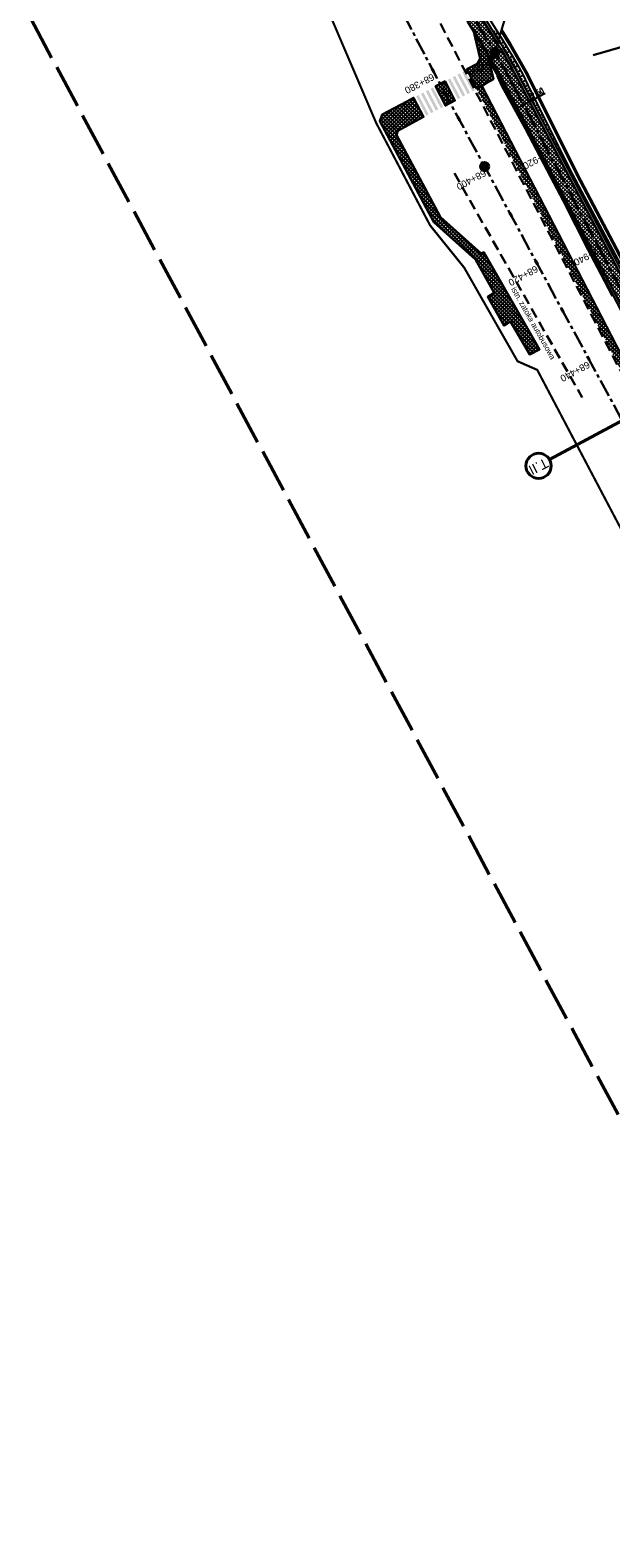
# Model space of a CAD drawing. Header units: metres. Extents: x 7529615 to 7533751, y 5721195 to 5727898.
# Tile 65 of 138: x 7530518 to 7530624, y 5725848 to 5726124. Entities that reach past the tile are written whole.
import ezdxf
from ezdxf.enums import TextEntityAlignment as Align

# ---------------------------------------------------------------- set-up
doc = ezdxf.new("R2010")
doc.units = ezdxf.units.M
doc.header["$PDMODE"] = 1
doc.header["$PDSIZE"] = 0.3
for name, pattern in [('CENTER', [50.8, 31.75, -6.35, 6.35, -6.35]), ('CENTER2', [28.575, 19.05, -3.175, 3.175, -3.175]), ('HIDDEN', [9.525, 6.35, -3.175]), ('L_0_09', [2.5, 2, -0.5])]:
    doc.linetypes.add(name, pattern=pattern)
for name, color, linetype in [('C-DROGI-SYTUACJA-ETYKIETY', 7, 'Continuous'), ('D-hatch-chodniki', 221, 'Continuous'), ('D-hatch-pobocza', 131, 'Continuous'), ('D-pobocza', 60, 'Continuous'), ('D-skarpa', 2, 'Continuous'), ('D-skarpa-kreskowanie', 2, 'Continuous'), ('D-wymiary', 1, 'Continuous')]:
    doc.layers.add(name, color=color, linetype=linetype)
for name, color, linetype, lineweight, true_color in [('D-hatch-ciag-pieszo-rowerowy', 7, 'Continuous', 13, 0xff9f80), ('D-linia-podzialowa-ZRID', 7, 'Continuous', 50, 0x40ff00), ('D-podzialy-dzialek-etap-III', 7, 'Continuous', 30, 0xff0040), ('D-typowe', 7, 'Continuous', 40, 0x0061c2), ('zakres-mdcp', 7, 'L_0_09', 50, 0xff05ff)]:
    doc.layers.add(name, color=color, linetype=linetype, lineweight=lineweight, true_color=true_color)
for name, color, linetype, lineweight in [('D-krawędzie', 3, 'Continuous', 30), ('D-obrzeża', 2, 'Continuous', 30), ('D-opisy', 2, 'Continuous', 30), ('D-oś', 2, 'CENTER', 30), ('D-pas-drogowy', 7, 'HIDDEN', 50)]:
    doc.layers.add(name, color=color, linetype=linetype, lineweight=lineweight)
doc.layers.add('D-malowanie-istn', color=7, linetype='Continuous', true_color=0x1a6600)
doc.layers.add('poprzeczki', color=7, linetype='Continuous', true_color=0x0000c7)
doc.styles.add('DIMTEXT', font='simplex.shx', dxfattribs={"width": 0.7})
doc.styles.get("Standard").update_dxf_attribs({"font": 'arial.ttf'})
doc.dimstyles.new('500', dxfattribs={"dimtxt": 1, "dimasz": 0.7, "dimexe": 0.2, "dimexo": 0.5, "dimgap": 0.2, "dimtad": 1, "dimrnd": 0.005, "dimzin": 0, "dimdsep": 46, "dimtxsty": 'DIMTEXT', "dimblk": 'ARCHTICK', "dimcen": 0, "dimclrd": 256, "dimclre": 256, "dimclrt": 2, "dimadec": 5, "dimazin": 0, "dimtfac": 1, "dimtofl": 0, "dimtmove": 0, "dimatfit": 3, "dimfxl": 1, "dimtolj": 1, "dimtzin": 0, "dimlwd": -1, "dimlwe": -1, "dimarcsym": 0})
pattern_1 = [(45, (0, 0), (-0.33675960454, 0.33675960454), []), (135, (0, 0), (-0.33675960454, -0.33675960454), [])]

# ---------------------------------------------------------------- blocks, each defined once
blk = doc.blocks.new('_ArchTick')
at = {"color": 0, "linetype": 'ByBlock', "const_width": 0.15}
blk.add_lwpolyline([(-0.5, -0.5), (0.5, 0.5)], dxfattribs=at)
blk = doc.blocks.new('*D61')
at = {"layer": 'D-wymiary', "transparency": 16777216}
for p, q in [((7530609.39, 5726111.18), (7530612.25, 5726112.69)), ((7530607.18, 5726110.02), (7530609.39, 5726111.18)), ((7530607.41, 5726109.58), (7530607.27, 5726109.84)), ((7530609.62, 5726110.74), (7530609.48, 5726111.01))]:
    blk.add_line(p, q, dxfattribs=at)
at = {"layer": 'Defpoints', "color": 0, "transparency": 16777216}
for p in [(7530607.18, 5726110.02), (7530609.39, 5726111.18), (7530609.39, 5726111.18)]:
    blk.add_point(p, dxfattribs=at)
at = {"layer": 'D-wymiary', "transparency": 16777216, "xscale": 0.6999999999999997, "yscale": 0.6999999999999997, "zscale": 0.6999999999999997}
for p, rotation in [((7530607.18, 5726110.02), 207.7754370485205), ((7530609.39, 5726111.18), 27.77543704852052)]:
    blk.add_blockref('_ArchTick', p, dxfattribs=dict(at, rotation=rotation))
at = {"layer": 'D-wymiary', "color": 2, "transparency": 16777216, "insert": (7530610.8, 5726112.72), "char_height": 1, "attachment_point": 5, "rotation": 27.7754, "style": 'DIMTEXT'}
blk.add_mtext('\\A1;2.50', dxfattribs=at)
blk = doc.blocks.new('kilometraz')
at = {"linetype": 'ByBlock', "lineweight": -2}
blk.add_hatch(color=0, dxfattribs=at).paths.add_polyline_path([(0, -0.28125, 0.414213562), (0.28125, 0, 0.414213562), (0, 0.28125)])
at = {"color": 0, "linetype": 'ByBlock', "lineweight": -2}
blk.add_line((0, 0.28125), (0, -0.28125), dxfattribs=at)
blk.add_circle((0, 0), 0.28125, dxfattribs=at)
blk = doc.blocks.new('AeccTickLine')
at = {"color": 0, "linetype": 'ByBlock', "lineweight": -2}
blk.add_line((0, 1), (0, -1), dxfattribs=at)

msp = doc.modelspace()

# ---------------------------------------------------------------- hatches: boundary and pattern name
at = {"layer": 'D-hatch-chodniki', "true_color": 0x6e6e6e}
h = msp.add_hatch(dxfattribs=at)
h.set_pattern_fill('ANSI37', color=8, scale=0.15, style=0)
h.set_pattern_definition(pattern_1)
h.paths.add_polyline_path([(7530601.265, 5726114.39), (7530599.74, 5726113.52), (7530597.87, 5726117.1), (7530599.82, 5726118.09), (7530600.32, 5726119.04), (7530599.091, 5726124.192), (7530601.609, 5726120.135), (7530602.79, 5726115.26)])
h = msp.add_hatch(dxfattribs=at)
h.set_pattern_fill('ANSI37', color=8, scale=0.15, style=0)
h.set_pattern_definition(pattern_1)
h.paths.add_polyline_path([(7530595.401, 5726111.949), (7530593.913, 5726114.892), (7530592.15, 5726114), (7530593.98, 5726110.44), (7530595.71, 5726111.35)])
h = msp.add_hatch(dxfattribs=at)
h.set_pattern_fill('ANSI37', color=8, scale=0.15, style=0)
h.set_pattern_definition(pattern_1)
h.paths.add_polyline_path([(7530586.918, 5726111.201), (7530582.36, 5726108.78), (7530581.91, 5726107.56), (7530591.86, 5726089.01), (7530599.5, 5726082.18), (7530602.93, 5726076.07), (7530601.75, 5726075.32), (7530604.72, 5726070.03), (7530605.94, 5726070.81), (7530609.47, 5726064.74), (7530611.24, 5726065.69), (7530601.04, 5726083.53), (7530600.51, 5726083.28), (7530593.06, 5726089.95), (7530585.02, 5726105.05), (7530585.23, 5726105.81), (7530589.97, 5726108.36), (7530588.14, 5726111.85)])
at = {"layer": 'D-hatch-ciag-pieszo-rowerowy'}
h = msp.add_hatch(dxfattribs=at)
h.set_pattern_fill('ANSI37', color=256, scale=0.15, style=0)
h.set_pattern_definition(pattern_1)
edge = h.paths.add_edge_path()
edge.add_line((7530647.02, 5726033.878), (7530649.253, 5726035.002))
edge.add_line((7530649.253, 5726035.002), (7530642.155, 5726049.099))
edge.add_line((7530642.155, 5726049.099), (7530627.426, 5726076.939))
edge.add_line((7530627.426, 5726076.939), (7530607.073, 5726115.582))
edge.add_arc((7530518.595, 5726068.982), 100, 27.77544, 31.71492)
edge.add_line((7530603.662, 5726121.551), (7530600.461, 5726126.731))
edge.add_arc((7530603.013, 5726128.308), 3, 192.02443, 211.71492, ccw=False)
edge.add_line((7530600.079, 5726127.683), (7530597.51, 5726127.266))
edge.add_arc((7530601.915, 5726128.182), 4.5, 191.75206, 211.71492)
edge.add_line((7530598.087, 5726125.817), (7530601.49, 5726120.31))
edge.add_arc((7530516.423, 5726067.74), 100, 27.77544, 31.71492, ccw=False)
edge.add_line((7530604.901, 5726114.341), (7530625.206, 5726075.789))
edge.add_line((7530625.206, 5726075.789), (7530639.927, 5726047.965))
edge.add_line((7530639.927, 5726047.965), (7530647.02, 5726033.878))
at = {"layer": 'D-hatch-pobocza'}
h = msp.add_hatch(dxfattribs=at)
h.set_pattern_fill('ANSI37', color=256, scale=0.15, style=0)
h.set_pattern_definition(pattern_1)
h.paths.add_polyline_path([(7530720.98, 5725884.44), (7530708.37, 5725908.34), (7530695.8, 5725932.28), (7530687.36, 5725949.02), (7530675.51, 5725970.87), (7530663.29, 5725994.02), (7530649.63, 5726020.19), (7530635.9, 5726046.17), (7530600.685, 5726114.059), (7530599.743, 5726113.515), (7530641.555, 5726032.008), (7530660.961, 5725995.07), (7530689.128, 5725941.54), (7530707.336, 5725907.032), (7530725.256, 5725873.093), (7530743.97, 5725837.654), (7530770.527, 5725787.119), (7530787.864, 5725754.267), (7530809.813, 5725712.702), (7530812.028, 5725712.541), (7530798.84, 5725737.15), (7530787.35, 5725758.8), (7530776.05, 5725780.2), (7530760.43, 5725809.79), (7530749.22, 5725830.63), (7530733.52, 5725861.06)])
at = {"layer": 'D-malowanie-istn'}
h = msp.add_hatch(color=256, dxfattribs=at)
h.paths.add_polyline_path([(7530597.514, 5726116.79), (7530597.071, 5726116.559), (7530598.92, 5726113.012), (7530599.364, 5726113.243)])
h.paths.add_polyline_path([(7530596.628, 5726116.328), (7530596.404, 5726116.211, 0.0166824), (7530598.124, 5726112.597), (7530598.477, 5726112.781)])
h.paths.add_polyline_path([(7530596.404, 5726116.211), (7530596.184, 5726116.097), (7530598.034, 5726112.55), (7530598.124, 5726112.597, -0.0166824)])
h.paths.add_polyline_path([(7530595.741, 5726115.865), (7530595.298, 5726115.634), (7530597.147, 5726112.087), (7530597.59, 5726112.319)])
h.paths.add_polyline_path([(7530594.854, 5726115.403), (7530594.411, 5726115.172), (7530596.26, 5726111.625), (7530596.704, 5726111.856)])
h = msp.add_hatch(color=256, dxfattribs=at)
h.paths.add_polyline_path([(7530591.703, 5726113.742), (7530591.26, 5726113.511), (7530593.109, 5726109.964), (7530593.552, 5726110.196)])
h.paths.add_polyline_path([(7530590.816, 5726113.28), (7530590.592, 5726113.163, 0.0166824), (7530592.312, 5726109.549), (7530592.666, 5726109.733)])
h.paths.add_polyline_path([(7530590.592, 5726113.163), (7530590.373, 5726113.049), (7530592.222, 5726109.502), (7530592.312, 5726109.549, -0.0166824)])
h.paths.add_polyline_path([(7530589.93, 5726112.818), (7530589.486, 5726112.587), (7530591.336, 5726109.04), (7530591.779, 5726109.271)])
h.paths.add_polyline_path([(7530589.043, 5726112.355), (7530588.6, 5726112.124), (7530590.449, 5726108.577), (7530590.892, 5726108.809)])

# ---------------------------------------------------------------- linework, layer by layer
at = {"layer": 'D-krawędzie', "linetype": 'HIDDEN', "ltscale": 0.3, "flags": 128}
for points in [[(7530572.01, 5726166.06), (7530620.381, 5726072.761), (7530641.555, 5726032.008), (7530660.961, 5725995.07), (7530689.128, 5725941.54), (7530707.336, 5725907.032), (7530725.256, 5725873.093), (7530743.97, 5725837.654), (7530770.527, 5725787.119), (7530787.864, 5725754.267), (7530809.898, 5725712.542), (7530824.739, 5725684.389), (7530840.856, 5725653.693), (7530860.675, 5725616.154), (7530865.283, 5725607.394), (7530878.05, 5725583.08), (7530918.172, 5725507.178), (7530950.163, 5725446.305), (7530993.419, 5725364.265), (7531022.766, 5725308.719), (7531053.81, 5725249.872), (7531081.166, 5725197.875), (7531103.902, 5725154.541), (7531128.123, 5725108.448), (7531149.3, 5725068.25), (7531167.38, 5725033.767), (7531197.165, 5724976.988), (7531228.151, 5724918.034), (7531253.153, 5724870.491), (7531286.796, 5724806.654), (7531306.74, 5724768.665), (7531335.094, 5724714.652), (7531357.319, 5724672.439), (7531373.645, 5724641.454), (7531392.162, 5724605.999), (7531418.48, 5724555.853), (7531439.727, 5724515.582), (7531468.399, 5724461.077), (7531491.782, 5724416.528), (7531531.99, 5724339.833), (7531557.227, 5724291.659), (7531569.852, 5724267.577), (7531591.376, 5724226.548), (7531610.004, 5724191.103), (7531616.883, 5724177.999), (7531629.985, 5724153.025), (7531641.007, 5724132.022), (7531664.906, 5724087.617), (7531677.644, 5724064.786), (7531683.112, 5724054.988), (7531686.753, 5724048.18), (7531695.448, 5724031.697), (7531703.749, 5724015.917), (7531709.214, 5724005.514), (7531719.389, 5723986.147), (7531726.295, 5723973), (7531732.741, 5723960.736), (7531735.13, 5723956.19)], [(7530595.61, 5726098.03), (7530619.07, 5726056.86)]]:
    msp.add_lwpolyline(points, dxfattribs=at)
at = {"layer": 'D-krawędzie', "color": 7, "linetype": 'ByBlock'}
for points in [[(7530601.265, 5726114.39), (7530599.74, 5726113.52), (7530597.87, 5726117.1), (7530599.82, 5726118.09), (7530600.32, 5726119.04), (7530599.091, 5726124.192), (7530601.609, 5726120.135), (7530602.79, 5726115.26), (7530601.265, 5726114.39)], [(7530595.401, 5726111.949), (7530593.913, 5726114.892), (7530592.15, 5726114), (7530593.98, 5726110.44), (7530595.71, 5726111.35), (7530595.401, 5726111.949)], [(7530586.918, 5726111.201), (7530582.36, 5726108.78), (7530581.91, 5726107.56), (7530591.86, 5726089.01), (7530599.5, 5726082.18), (7530602.93, 5726076.07), (7530601.75, 5726075.32), (7530604.72, 5726070.03), (7530605.94, 5726070.81), (7530609.47, 5726064.74), (7530611.24, 5726065.69), (7530601.04, 5726083.53), (7530600.51, 5726083.28), (7530593.06, 5726089.95), (7530585.02, 5726105.05), (7530585.23, 5726105.81), (7530589.97, 5726108.36), (7530588.14, 5726111.85), (7530586.918, 5726111.201)]]:
    msp.add_lwpolyline(points, dxfattribs=at)
at = {"layer": 'D-linia-podzialowa-ZRID', "color": 12, "ltscale": 15, "true_color": 0xc70000}
msp.add_lwpolyline([(7530604.239, 5726124.217), (7530605.847, 5726121.63), (7530608.972, 5726116.164), (7530618.114, 5726097.791), (7530651.213, 5726034.96), (7530670.244, 5725998.611), (7530698.075, 5725945.953), (7530716.506, 5725911.305), (7530735.223, 5725875.667), (7530752.504, 5725842.155)], dxfattribs=at)
at = {"layer": 'D-obrzeża'}
for points in [[(7530816.72, 5725716.019), (7530808.345, 5725732.528, 0.0040989), (7530806.084, 5725736.896), (7530794.941, 5725757.997), (7530777.714, 5725790.903), (7530751.046, 5725841.385), (7530732.331, 5725876.827), (7530714.412, 5725910.765), (7530696.206, 5725945.269), (7530668.046, 5725998.784), (7530664.91, 5726005.014, 0.0051496), (7530662.075, 5726010.504), (7530653.608, 5726026.493, -0.0051496), (7530650.772, 5726031.983), (7530642.155, 5726049.099), (7530627.426, 5726076.939), (7530607.073, 5726115.582, 0.0171909), (7530603.662, 5726121.551), (7530600.461, 5726126.731, -0.2231736), (7530600.17, 5726129.266), (7530602.624, 5726136.556), (7530601.532, 5726138.658)], [(7530597.423, 5726127.912, 0.123992), (7530598.087, 5726125.817), (7530601.49, 5726120.31, -0.0171909), (7530604.901, 5726114.341), (7530625.206, 5726075.789), (7530639.927, 5726047.965), (7530648.54, 5726030.859, 0.0051496), (7530651.375, 5726025.369), (7530659.842, 5726009.38, -0.0051496), (7530662.677, 5726003.89), (7530665.83, 5725997.628), (7530693.994, 5725944.104), (7530712.201, 5725909.598), (7530730.12, 5725875.66), (7530748.836, 5725840.217), (7530775.501, 5725789.739), (7530792.729, 5725756.833), (7530803.873, 5725735.729, -0.0040991), (7530806.134, 5725731.361), (7530819.007, 5725705.983)]]:
    msp.add_lwpolyline(points, format="xyb", dxfattribs=at)
at = {"layer": 'D-oś', "ltscale": 0.1}
msp.add_lwpolyline([(7530915.075, 5725505.546), (7530874.954, 5725581.449), (7530862.185, 5725605.765), (7530857.579, 5725614.523), (7530837.759, 5725652.063), (7530821.642, 5725682.76), (7530806.803, 5725710.907), (7530784.769, 5725752.633), (7530767.43, 5725785.489), (7530740.873, 5725836.023), (7530722.161, 5725871.458), (7530704.24, 5725905.399), (7530686.032, 5725939.909), (7530657.862, 5725993.442), (7530638.453, 5726030.387), (7530594.845, 5726110.895), (7530594.845, 5726110.895), (7530594.845, 5726110.895), (7530540.21, 5726214.45)], dxfattribs=at)
at = {"layer": 'D-oś', "linetype": 'CENTER2', "lineweight": 35, "ltscale": 0.2}
msp.add_lwpolyline([(7530599.583, 5726125.774), (7530602.576, 5726120.93, -0.0171909), (7530605.987, 5726114.962), (7530626.316, 5726076.364), (7530641.041, 5726048.532), (7530649.656, 5726031.421, 0.0051496), (7530652.491, 5726025.931), (7530660.958, 5726009.942, -0.0051496), (7530663.794, 5726004.452), (7530663.794, 5726004.452), (7530666.938, 5725998.206), (7530695.1, 5725944.687), (7530713.306, 5725910.181), (7530731.225, 5725876.244), (7530749.941, 5725840.801)], format="xyb", dxfattribs=at)
at = {"layer": 'D-pas-drogowy', "ltscale": 0.2, "flags": 128}
msp.add_lwpolyline([(7531633.019, 5724182.834, 0.4, 0.4, 0), (7531617.559, 5724211.608, 0.4, 0.4, 0), (7531566.784, 5724302.736, 0.4, 0.4, 0), (7531538.419, 5724356.47, 0.4, 0.4, 0), (7531526.32, 5724379.39, 0.4, 0.4, 0), (7531516.102, 5724393.607, 0.4, 0.4, 0.0014851), (7531513.78, 5724396.838, 0.4, 0.4, 0), (7531501.87, 5724413.41, 0.4, 0.4, 0), (7531474.926, 5724464.508, 0.4, 0.4, 0), (7531446.2, 5724518.992, 0.4, 0.4, 0), (7531424.962, 5724559.262, 0.4, 0.4, 0), (7531398.444, 5724609.566, 0.4, 0.4, 0), (7531379.647, 5724645.216, 0.4, 0.4, 0), (7531365.23, 5724672.56, 0.4, 0.4, 0), (7531341.306, 5724717.915, 0.4, 0.4, 0), (7531312.9, 5724771.789, 0.4, 0.4, 0), (7531292.591, 5724810.307, 0.4, 0.4, 0), (7531259.392, 5724873.271, 0.4, 0.4, 0), (7531233.74, 5724921.923, 0.4, 0.4, 0), (7531203.073, 5724980.092, 0.4, 0.4, 0), (7531173.471, 5725036.225, 0.4, 0.4, 0), (7531168.27, 5725046.09, 0.4, 0.4, 0), (7531172.29, 5725062.58, 0.4, 0.4, 0), (7531166.31, 5725074.58, 0.4, 0.4, 0), (7531150.32, 5725079.6, 0.4, 0.4, 0), (7531141.5, 5725096.43, 0.4, 0.4, 0), (7531109.312, 5725157.814, 0.4, 0.4, 0), (7531086.641, 5725201.048, 0.4, 0.4, 0), (7531059.198, 5725253.384, 0.4, 0.4, 0), (7531028.207, 5725312.489, 0.4, 0.4, 0), (7530999.105, 5725367.99, 0.4, 0.4, 0), (7530956.248, 5725449.725, 0.4, 0.4, 0), (7530924.398, 5725510.464, 0.4, 0.4, 0), (7530897.51, 5725561.74, 0.4, 0.4, 0), (7530894.46, 5725566.14, 0.4, 0.4, 0), (7530892.16, 5725570.49, 0.4, 0.4, 0), (7530869.363, 5725613.307, 0.4, 0.4, 0), (7530861.694, 5725627.705, 0.4, 0.4, 0), (7530852.74, 5725644.52, 0.4, 0.4, 0), (7530831.51, 5725684.2, 0.4, 0.4, 0), (7530811.13, 5725722.52, 0.4, 0.4, 0), (7530792.348, 5725757.941, 0.4, 0.4, 0), (7530768.03, 5725803.8, 0.4, 0.4, 0), (7530748.769, 5725840.179, 0.4, 0.4, 0), (7530727.7, 5725879.97, 0.4, 0.4, 0), (7530712.098, 5725909.545, 0.4, 0.4, 0), (7530693.644, 5725944.645, 0.4, 0.4, 0), (7530665.702, 5725997.539, 0.4, 0.4, 0), (7530641.76, 5726042.88, 0.4, 0.4, 0), (7530616.5, 5726091.48, 0.4, 0.4, 0), (7530604.628, 5726114.32, 0.4, 0.4, -0.0077628), (7530602.5, 5726118.43, 0.4, 0.4, 0), (7530603.992, 5726123.395, 0.4, 0.4, 0), (7530606.53, 5726131.84, 0.4, 0.4, 0), (7530603.27, 5726136.83, 0.4, 0.4, 0), (7530593.776, 5726151.369, 0.4, 0.4, 0), (7530590.203, 5726156.84, 0.4, 0.4, 0), (7530583.3, 5726167.41, 0.4, 0.4, 0), (7530580.578, 5726170.428, 0.4, 0.4, 0), (7530575.85, 5726175.67, 0.4, 0.4, 0), (7530569.01, 5726186.66, 0.4, 0.4, 0), (7530562.555, 5726199.189, 0.4, 0.4, 0), (7530555.67, 5726211.39, 0.4, 0.4, 0), (7530548.29, 5726224.23, 0.4, 0.4, 0), (7530540.58, 5726237.71, 0.4, 0.4, 0), (7530532.68, 5726252.65, 0.4, 0.4, 0), (7530524.06, 5726269.35, 0.4, 0.4, 0), (7530502.82, 5726309.91, 0.4, 0.4, 0), (7530488.83, 5726336.63, 0.4, 0.4, 0), (7530466.03, 5726380.16, 0.4, 0.4, 0), (7530438.47, 5726432.77, 0.4, 0.4, 0), (7530424.53, 5726459.09, 0.4, 0.4, 0), (7530401.63, 5726502.97, 0.4, 0.4, 0), (7530383.38, 5726538.06, 0.4, 0.4, 0), (7530353.97, 5726593.52, 0.4, 0.4, 0), (7530338.47, 5726622.74, 0.4, 0.4, 0), (7530322.01, 5726653.88, 0.4, 0.4, 0), (7530297.54, 5726700.33, 0.4, 0.4, 0), (7530287.38, 5726719.6, 0.4, 0.4, 0), (7530285.95, 5726722.316, 0.4, 0.4, 0), (7530280.26, 5726733.12, 0.4, 0.4, 0), (7530266.73, 5726758.74, 0.4, 0.4, 0), (7530260.42, 5726770.47, 0.4, 0.4, 0), (7530253.25, 5726783.82, 0.4, 0.4, 0), (7530244.95, 5726799.33, 0.4, 0.4, 0), (7530239.39, 5726808.49, 0.4, 0.4, 0), (7530238.29, 5726807.9, 0.4, 0.4, 0), (7530218.11, 5726850.67, 0.4, 0.4, 0), (7530175.907, 5726928.168, 0.4, 0.4, 0), (7530096.68, 5727076.15, 0.4, 0.4, 0), (7530094.68, 5727079.89, 0.4, 0.4, 0), (7530064.597, 5727135.523, 0.4, 0.4, 0), (7530046.731, 5727168.892, 0.4, 0.4, 0), (7530025.803, 5727208.461, 0.4, 0.4, 0), (7530012.847, 5727232.979, 0.4, 0.4, 0), (7529994.15, 5727268.45, 0.4, 0.4, 0), (7529981.671, 5727291.93, 0.4, 0.4, 0), (7529949.89, 5727351.73, 0.4, 0.4, 0), (7529924.75, 5727399.03, 0.4, 0.4, 0), (7529915.516, 5727417.1, 0.4, 0.4, 0), (7529885.83, 5727475.19, 0.4, 0.4, 0), (7529862.56, 5727519.97, 0.4, 0.4, 0), (7529852.985, 5727538.191, 0.4, 0.4, 0), (7529836.513, 5727569.511, 0.4, 0.4, 0), (7529815.369, 5727609.141, 0.4, 0.4, 0), (7529792.795, 5727651.247, 0.4, 0.4, 0), (7529774.199, 5727685.858, 0.4, 0.4, 0), (7529746.966, 5727736.059, 0.4, 0.4, 0), (7529733.92, 5727757.62, 0.4, 0.4, 0), (7529708.607, 5727806.389, 0.4, 0.4, 0), (7529688.492, 5727796.345, 0.4, 0.4, 0), (7529723.55, 5727729.88, 0.4, 0.4, 0), (7529725.42, 5727730.2, 0.4, 0.4, 0), (7529735.38, 5727711.28, 0.4, 0.4, 0), (7529739.21, 5727707.77, 0.4, 0.4, 0), (7529753.31, 5727681.13, 0.4, 0.4, 0), (7529755.178, 5727682.114, 0.4, 0.4, 0), (7529792.102, 5727611.923, 0.4, 0.4, 0), (7529811.741, 5727574.662, 0.4, 0.4, 0), (7529835.194, 5727530.193, 0.4, 0.4, 0), (7529857.56, 5727487.787, 0.4, 0.4, 0), (7529875.155, 5727454.426, 0.4, 0.4, 0), (7529890.63, 5727425.131, 0.4, 0.4, 0), (7529900.671, 5727406.159, 0.4, 0.4, 0), (7529953.284, 5727306.747, 0.4, 0.4, 0), (7529983.208, 5727250.207, 0.4, 0.4, 0), (7530015.379, 5727189.42, 0.4, 0.4, 0), (7530062.319, 5727099.625, 0.4, 0.4, 0), (7530100.06, 5727027.16, 0.4, 0.4, 0), (7530105.06, 5727018.32, 0.4, 0.4, 0), (7530143.175, 5726945.066, 0.4, 0.4, 0), (7530170.547, 5726892.961, 0.4, 0.4, 0), (7530195.92, 5726850.75, 0.4, 0.4, 0), (7530194.71, 5726849.15, 0.4, 0.4, 0), (7530197.22, 5726845.06, 0.4, 0.4, 0), (7530254.03, 5726738.21, 0.4, 0.4, 0), (7530261.371, 5726724.163, 0.4, 0.4, 0), (7530281.54, 5726685.57, 0.4, 0.4, 0), (7530289.214, 5726671.967, 0.4, 0.4, 0), (7530300.51, 5726651.778, 0.4, 0.4, 0), (7530303.939, 5726645.168, 0.4, 0.4, 0), (7530334.708, 5726583.665, 0.4, 0.4, 0), (7530397.759, 5726458.5, 0.4, 0.4, 0), (7530450.41, 5726357.28, 0.4, 0.4, 0), (7530482.4, 5726303.41, 0.4, 0.4, 0), (7530483.688, 5726301.003, 0.4, 0.4, 0), (7530491.35, 5726283.94, 0.4, 0.4, 0), (7530512.67, 5726243.78, 0.4, 0.4, 0), (7530529.43, 5726209.46, 0.4, 0.4, 0), (7530571.29, 5726130.56, 0.4, 0.4, 0), (7530581.28, 5726107.21, 0.4, 0.4, 0), (7530591.16, 5726088.44, 0.4, 0.4, 0), (7530597.42, 5726080.68, 0.4, 0.4, 0), (7530607.21, 5726063.51, 0.4, 0.4, 0), (7530610.82, 5726061.93, 0.4, 0.4, 0), (7530634.935, 5726016.147, 0.4, 0.4, 0), (7530642.914, 5726001.078, 0.4, 0.4, 0), (7530695.12, 5725902.09, 0.4, 0.4, 0), (7530708.718, 5725876.303, 0.4, 0.4, 0), (7530755.54, 5725787.51, 0.4, 0.4, 0), (7530802.56, 5725694.925, 0.4, 0.4, 0), (7530840.085, 5725624.059, 0.4, 0.4, 0), (7530865.243, 5725577.494, 0.4, 0.4, 0), (7530914.557, 5725484.684, 0.4, 0.4, 0), (7530964.182, 5725390.836, 0.4, 0.4, 0), (7531008.007, 5725307.954, 0.4, 0.4, 0), (7531059.253, 5725211.041, 0.4, 0.4, 0), (7531127.66, 5725081.67, 0.4, 0.4, 0), (7531345.12, 5724669.94, 0.4, 0.4, 0), (7531388.464, 5724586.93, 0.4, 0.4, 0), (7531412.35, 5724541.183, 0.4, 0.4, 0), (7531482.09, 5724407.62, 0.4, 0.4, 0), (7531504.02, 5724366.79, 0.4, 0.4, 0), (7531519.374, 5724337.52, 0.4, 0.4, 0), (7531563.749, 5724252.932, 0.4, 0.4, 0), (7531602.175, 5724179.681, 0.4, 0.4, 0), (7531619.177, 5724147.204, 0.4, 0.4, 0), (7531625.038, 5724135.635, 0.4, 0.4, 0), (7531656.796, 5724073.316, 0.4, 0.4, 0), (7531675.12, 5724037.36, 0.4, 0.4, 0), (7531682.71, 5724022.92, 0.4, 0.4, 0), (7531705.565, 5723979.811, 0.4, 0.4, 0), (7531736.606, 5723921.262, 0.4, 0.4, 0), (7531750.46, 5723895.13, 0.4, 0.4, 0), (7531740.77, 5723886.56, 0.4, 0.4, 0), (7531732.86, 5723885, 0.4, 0.4, 0), (7531722.18, 5723887.77, 0.4, 0.4, 0), (7531729.87, 5723862.17, 0.4, 0.4, 0), (7531742.92, 5723861.93, 0.4, 0.4, 0), (7531763.71, 5723859.52, 0.4, 0.4, 0), (7531768.42, 5723854.12, 0.4, 0.4, 0), (7531787.42, 5723817.97, 0.4, 0.4, 0), (7531795.57, 5723809.82, 0.4, 0.4, 0), (7531816.347, 5723819.85, 0.4, 0.4, 0), (7531816.347, 5723819.85, 0.4, 0.4, 0), (7531805.06, 5723843.23, 0.4, 0.4, 0), (7531803.61, 5723886.23, 0.4, 0.4, 0), (7531803.61, 5723886.23, 0.4, 0.4, 0), (7531780.08, 5723929.25, 0.4, 0.4, 0), (7531758.69, 5723936.76, 0.4, 0.4, 0), (7531749.359, 5723946.412, 0.4, 0.4, 0), (7531742.71, 5723953.29, 0.4, 0.4, 0), (7531735.177, 5723967.878, 0.4, 0.4, 0), (7531722.37, 5723992.68, 0.4, 0.4, 0), (7531705.042, 5724030.886, 0.4, 0.4, 0), (7531699.47, 5724043.17, 0.4, 0.4, 0), (7531692.69, 5724058.11, 0.4, 0.4, 0), (7531679.672, 5724084.017, 0.4, 0.4, 0), (7531674.55, 5724094.21, 0.4, 0.4, 0), (7531666.633, 5724114.003, 0.4, 0.4, 0), (7531649, 5724153.82, 0.4, 0.4, 0), (7531641.49, 5724149.34, 0.4, 0.4, 0), (7531626.04, 5724179.34, 0.4, 0.4, 0), (7531633.03, 5724182.84, 0, 0, 0)], format="xyseb", dxfattribs=at)
at = {"layer": 'D-pobocza'}
for points in [[(7530817.069, 5725716.434), (7530808.787, 5725732.762, 0.0040989), (7530806.526, 5725737.13), (7530795.384, 5725758.23), (7530778.156, 5725791.136), (7530751.489, 5725841.618), (7530732.773, 5725877.061), (7530714.854, 5725910.998), (7530696.648, 5725945.502), (7530668.49, 5725999.015), (7530665.357, 5726005.239, 0.0051496), (7530662.521, 5726010.729), (7530654.054, 5726026.718, -0.0051496), (7530651.219, 5726032.208), (7530642.601, 5726049.326), (7530627.87, 5726077.169), (7530607.515, 5726115.815, 0.0171909), (7530604.087, 5726121.814), (7530600.886, 5726126.994, -0.0952056), (7530600.551, 5726127.876)], [(7530602.007, 5726118.49, -0.012618), (7530604.459, 5726114.108), (7530624.762, 5726075.559), (7530639.482, 5726047.738), (7530648.093, 5726030.634, 0.0051496), (7530650.928, 5726025.144), (7530659.395, 5726009.155, -0.0051496), (7530662.231, 5726003.665), (7530665.386, 5725997.397), (7530693.552, 5725943.871), (7530711.758, 5725909.365), (7530729.678, 5725875.427), (7530748.394, 5725839.984), (7530775.058, 5725789.507), (7530792.286, 5725756.601), (7530803.431, 5725735.496, -0.0040992), (7530805.692, 5725731.127), (7530814.621, 5725713.526)]]:
    msp.add_lwpolyline(points, format="xyb", dxfattribs=at)
msp.add_lwpolyline([(7530798.84, 5725737.15), (7530787.35, 5725758.8), (7530776.05, 5725780.2), (7530760.43, 5725809.79), (7530749.22, 5725830.63), (7530733.52, 5725861.06), (7530720.98, 5725884.44), (7530708.37, 5725908.34), (7530695.8, 5725932.28), (7530687.36, 5725949.02), (7530675.51, 5725970.87), (7530663.29, 5725994.02), (7530649.63, 5726020.19), (7530635.9, 5726046.17), (7530600.685, 5726114.059), (7530599.743, 5726113.515)], dxfattribs=at)
at = {"layer": 'D-podzialy-dzialek-etap-III'}
msp.add_lwpolyline([(7530621.089, 5726119.69), (7530627.448, 5726121.49)], dxfattribs=at)
at = {"layer": 'D-skarpa', "linetype": 'Continuous'}
for points in [[(7530601.671, 5726126.908), (7530604.62, 5726122.193), (7530605.101, 5726121.417), (7530606.153, 5726119.659), (7530607.182, 5726117.888), (7530608.165, 5726116.109), (7530609.104, 5726114.164), (7530616.589, 5726099.053), (7530618.947, 5726094.644), (7530626.008, 5726081.41)], [(7530603.491, 5726115.85), (7530603.491, 5726115.85), (7530603.491, 5726115.85), (7530603.491, 5726115.85), (7530603.491, 5726115.85), (7530603.491, 5726115.85), (7530603.491, 5726115.85), (7530603.491, 5726115.85), (7530604.254, 5726114.049), (7530605.293, 5726112.157), (7530606.192, 5726110.531), (7530608.592, 5726106.144), (7530613.279, 5726097.31), (7530615.566, 5726092.864), (7530617.834, 5726088.407), (7530620.103, 5726083.951), (7530622.453, 5726079.538), (7530624.562, 5726075.44)]]:
    msp.add_lwpolyline(points, dxfattribs=at)
at = {"layer": 'D-skarpa-kreskowanie', "linetype": 'Continuous'}
for p, q in [((7530602.806, 5726123.888, 107.729), (7530603.078, 5726124.056, 107.516)), ((7530603.068, 5726123.463, 107.731), (7530603.615, 5726123.8, 107.302)), ((7530603.331, 5726123.037, 107.732), (7530603.606, 5726123.207, 107.517)), ((7530603.594, 5726122.612, 107.734), (7530604.145, 5726122.953, 107.302)), ((7530603.857, 5726122.187, 107.735), (7530604.134, 5726122.358, 107.519)), ((7530604.119, 5726121.761, 107.737), (7530604.675, 5726122.104, 107.302)), ((7530604.38, 5726121.335, 107.739), (7530604.66, 5726121.505, 107.52)), ((7530604.639, 5726120.907, 107.74), (7530605.203, 5726121.247, 107.301)), ((7530604.894, 5726120.476, 107.742), (7530605.177, 5726120.646, 107.521)), ((7530605.148, 5726120.046, 107.743), (7530605.72, 5726120.383, 107.301)), ((7530605.403, 5726119.616, 107.745), (7530605.691, 5726119.784, 107.523)), ((7530605.655, 5726119.184, 107.746), (7530606.235, 5726119.518, 107.3)), ((7530605.901, 5726118.749, 107.748), (7530606.194, 5726118.916, 107.523)), ((7530606.147, 5726118.314, 107.75), (7530606.74, 5726118.648, 107.296)), ((7530606.393, 5726117.878, 107.751), (7530606.693, 5726118.045, 107.522)), ((7530606.637, 5726117.442, 107.753), (7530607.244, 5726117.776, 107.291)), ((7530603.767, 5726115.391, 107.624), (7530603.701, 5726115.355, 107.574)), ((7530604.004, 5726114.951, 107.626), (7530603.951, 5726114.922, 107.585)), ((7530606.875, 5726117.002, 107.754), (7530607.181, 5726117.169, 107.522)), ((7530607.112, 5726116.562, 107.756), (7530607.731, 5726116.895, 107.287)), ((7530607.349, 5726116.122, 107.757), (7530607.662, 5726116.288, 107.521)), ((7530607.586, 5726115.681, 107.759), (7530608.213, 5726116.011, 107.287)), ((7530607.819, 5726115.239, 107.761), (7530608.124, 5726115.4, 107.53)), ((7530608.052, 5726114.796, 107.762), (7530608.648, 5726115.11, 107.313)), ((7530604.242, 5726114.511, 107.627), (7530604.092, 5726114.431, 107.514)), ((7530604.478, 5726114.07, 107.629), (7530604.387, 5726114.022, 107.56)), ((7530604.711, 5726113.628, 107.63), (7530604.536, 5726113.536, 107.498)), ((7530604.944, 5726113.185, 107.632), (7530604.861, 5726113.141, 107.569)), ((7530605.178, 5726112.743, 107.634), (7530605.018, 5726112.659, 107.513)), ((7530605.411, 5726112.301, 107.635), (7530605.334, 5726112.261, 107.578)), ((7530608.285, 5726114.354, 107.764), (7530608.575, 5726114.507, 107.545)), ((7530608.518, 5726113.912, 107.765), (7530609.083, 5726114.209, 107.34)), ((7530608.751, 5726113.469, 107.767), (7530609.027, 5726113.615, 107.558)), ((7530608.984, 5726113.027, 107.769), (7530609.526, 5726113.312, 107.36)), ((7530609.217, 5726112.584, 107.77), (7530609.482, 5726112.724, 107.57)), ((7530609.45, 5726112.142, 107.772), (7530609.97, 5726112.416, 107.38)), ((7530605.644, 5726111.858, 107.637), (7530605.5, 5726111.783, 107.529)), ((7530605.877, 5726111.416, 107.638), (7530605.809, 5726111.38, 107.588)), ((7530606.11, 5726110.974, 107.64), (7530605.984, 5726110.907, 107.545)), ((7530606.343, 5726110.531, 107.642), (7530606.284, 5726110.5, 107.597)), ((7530606.576, 5726110.089, 107.643), (7530606.465, 5726110.031, 107.56)), ((7530606.809, 5726109.646, 107.645), (7530606.757, 5726109.619, 107.606)), ((7530607.042, 5726109.204, 107.646), (7530606.945, 5726109.153, 107.574)), ((7530609.683, 5726111.7, 107.773), (7530609.937, 5726111.834, 107.581)), ((7530609.916, 5726111.257, 107.775), (7530610.414, 5726111.52, 107.4)), ((7530610.149, 5726110.815, 107.776), (7530610.392, 5726110.943, 107.593)), ((7530610.382, 5726110.372, 107.778), (7530610.858, 5726110.623, 107.419)), ((7530610.615, 5726109.93, 107.78), (7530610.847, 5726110.053, 107.604)), ((7530610.848, 5726109.488, 107.781), (7530611.302, 5726109.727, 107.439)), ((7530611.081, 5726109.045, 107.783), (7530611.302, 5726109.162, 107.616)), ((7530607.275, 5726108.762, 107.648), (7530607.23, 5726108.738, 107.614)), ((7530607.508, 5726108.319, 107.65), (7530607.425, 5726108.276, 107.588)), ((7530607.741, 5726107.877, 107.651), (7530607.703, 5726107.857, 107.623)), ((7530607.974, 5726107.434, 107.653), (7530607.905, 5726107.398, 107.601)), ((7530608.207, 5726106.992, 107.654), (7530608.176, 5726106.976, 107.631)), ((7530608.44, 5726106.55, 107.656), (7530608.385, 5726106.521, 107.615)), ((7530611.314, 5726108.603, 107.784), (7530611.746, 5726108.83, 107.459)), ((7530611.547, 5726108.161, 107.786), (7530611.757, 5726108.271, 107.627)), ((7530611.78, 5726107.718, 107.788), (7530612.19, 5726107.934, 107.479)), ((7530612.013, 5726107.276, 107.789), (7530612.212, 5726107.381, 107.639)), ((7530612.246, 5726106.833, 107.791), (7530612.634, 5726107.038, 107.498)), ((7530612.479, 5726106.391, 107.792), (7530612.667, 5726106.49, 107.65)), ((7530608.673, 5726106.107, 107.658), (7530608.649, 5726106.095, 107.639)), ((7530608.906, 5726105.665, 107.659), (7530608.859, 5726105.64, 107.624)), ((7530609.139, 5726105.222, 107.661), (7530609.116, 5726105.211, 107.644)), ((7530609.372, 5726104.78, 107.662), (7530609.328, 5726104.757, 107.629)), ((7530609.605, 5726104.338, 107.664), (7530609.583, 5726104.326, 107.648)), ((7530609.838, 5726103.895, 107.665), (7530609.796, 5726103.874, 107.634)), ((7530612.712, 5726105.949, 107.794), (7530613.078, 5726106.141, 107.518)), ((7530612.945, 5726105.506, 107.796), (7530613.122, 5726105.6, 107.662)), ((7530613.178, 5726105.064, 107.797), (7530613.522, 5726105.245, 107.538)), ((7530613.411, 5726104.621, 107.799), (7530613.577, 5726104.709, 107.673)), ((7530613.644, 5726104.179, 107.8), (7530613.966, 5726104.349, 107.558)), ((7530613.877, 5726103.737, 107.802), (7530614.032, 5726103.818, 107.685)), ((7530610.071, 5726103.453, 107.667), (7530610.051, 5726103.442, 107.652)), ((7530610.304, 5726103.01, 107.669), (7530610.265, 5726102.99, 107.64)), ((7530610.537, 5726102.568, 107.67), (7530610.518, 5726102.558, 107.656)), ((7530610.77, 5726102.126, 107.672), (7530610.734, 5726102.107, 107.645)), ((7530611.003, 5726101.683, 107.673), (7530610.985, 5726101.674, 107.66)), ((7530611.236, 5726101.241, 107.675), (7530611.202, 5726101.223, 107.65)), ((7530614.11, 5726103.294, 107.804), (7530614.41, 5726103.452, 107.578)), ((7530614.343, 5726102.852, 107.805), (7530614.487, 5726102.928, 107.696)), ((7530614.576, 5726102.409, 107.807), (7530614.854, 5726102.556, 107.597)), ((7530614.809, 5726101.967, 107.808), (7530614.942, 5726102.037, 107.708)), ((7530615.042, 5726101.525, 107.81), (7530615.298, 5726101.659, 107.617)), ((7530615.275, 5726101.082, 107.811), (7530615.397, 5726101.147, 107.719)), ((7530611.469, 5726100.799, 107.677), (7530611.453, 5726100.79, 107.665)), ((7530611.702, 5726100.356, 107.678), (7530611.671, 5726100.34, 107.655)), ((7530611.935, 5726099.914, 107.68), (7530611.92, 5726099.906, 107.669)), ((7530612.168, 5726099.471, 107.681), (7530612.14, 5726099.457, 107.66)), ((7530612.401, 5726099.029, 107.683), (7530612.387, 5726099.022, 107.673)), ((7530612.634, 5726098.587, 107.685), (7530612.608, 5726098.573, 107.666)), ((7530612.867, 5726098.144, 107.686), (7530612.855, 5726098.138, 107.677)), ((7530615.508, 5726100.64, 107.813), (7530615.742, 5726100.763, 107.637)), ((7530615.741, 5726100.197, 107.815), (7530615.852, 5726100.256, 107.731)), ((7530615.974, 5726099.755, 107.816), (7530616.186, 5726099.867, 107.657)), ((7530616.207, 5726099.313, 107.818), (7530616.307, 5726099.366, 107.742)), ((7530616.44, 5726098.87, 107.819), (7530616.632, 5726098.972, 107.675)), ((7530616.673, 5726098.428, 107.821), (7530616.771, 5726098.479, 107.748)), ((7530616.906, 5726097.986, 107.823), (7530617.104, 5726098.09, 107.673)), ((7530613.1, 5726097.702, 107.688), (7530613.077, 5726097.69, 107.671)), ((7530613.333, 5726097.259, 107.689), (7530613.322, 5726097.254, 107.681)), ((7530613.566, 5726096.817, 107.691), (7530613.539, 5726096.803, 107.671)), ((7530613.799, 5726096.375, 107.693), (7530613.783, 5726096.367, 107.681)), ((7530614.032, 5726095.932, 107.694), (7530613.997, 5726095.914, 107.668)), ((7530614.265, 5726095.49, 107.696), (7530614.245, 5726095.48, 107.681)), ((7530617.139, 5726097.543, 107.824), (7530617.239, 5726097.596, 107.749)), ((7530617.372, 5726097.101, 107.826), (7530617.576, 5726097.208, 107.672)), ((7530617.605, 5726096.658, 107.827), (7530617.708, 5726096.713, 107.75)), ((7530617.838, 5726096.216, 107.829), (7530618.047, 5726096.326, 107.671)), ((7530618.071, 5726095.774, 107.831), (7530618.177, 5726095.829, 107.751)), ((7530618.304, 5726095.331, 107.832), (7530618.519, 5726095.444, 107.67)), ((7530614.498, 5726095.047, 107.697), (7530614.454, 5726095.025, 107.665)), ((7530614.731, 5726094.605, 107.699), (7530614.707, 5726094.593, 107.681)), ((7530614.964, 5726094.163, 107.701), (7530614.912, 5726094.135, 107.661)), ((7530615.197, 5726093.72, 107.702), (7530615.169, 5726093.706, 107.681)), ((7530615.43, 5726093.278, 107.704), (7530615.369, 5726093.246, 107.658)), ((7530615.663, 5726092.836, 107.705), (7530615.63, 5726092.818, 107.681)), ((7530618.537, 5726094.889, 107.834), (7530618.646, 5726094.946, 107.752)), ((7530618.77, 5726094.446, 107.835), (7530618.991, 5726094.563, 107.669)), ((7530619.003, 5726094.004, 107.837), (7530619.114, 5726094.063, 107.753)), ((7530619.236, 5726093.562, 107.839), (7530619.461, 5726093.68, 107.669)), ((7530619.469, 5726093.119, 107.84), (7530619.583, 5726093.179, 107.754)), ((7530619.702, 5726092.677, 107.842), (7530619.932, 5726092.798, 107.668)), ((7530615.896, 5726092.393, 107.707), (7530615.825, 5726092.356, 107.653)), ((7530616.129, 5726091.951, 107.708), (7530616.09, 5726091.93, 107.679)), ((7530616.362, 5726091.508, 107.71), (7530616.278, 5726091.464, 107.647)), ((7530616.595, 5726091.066, 107.712), (7530616.55, 5726091.042, 107.678)), ((7530616.828, 5726090.624, 107.713), (7530616.732, 5726090.573, 107.641)), ((7530617.061, 5726090.181, 107.715), (7530617.01, 5726090.154, 107.676)), ((7530619.935, 5726092.234, 107.843), (7530620.051, 5726092.296, 107.756)), ((7530620.168, 5726091.792, 107.845), (7530620.403, 5726091.916, 107.668)), ((7530620.401, 5726091.35, 107.846), (7530620.52, 5726091.412, 107.757)), ((7530620.634, 5726090.907, 107.848), (7530620.873, 5726091.033, 107.668)), ((7530620.867, 5726090.465, 107.85), (7530620.988, 5726090.529, 107.759)), ((7530621.1, 5726090.023, 107.851), (7530621.344, 5726090.151, 107.667)), ((7530617.294, 5726089.739, 107.716), (7530617.185, 5726089.682, 107.635)), ((7530617.527, 5726089.296, 107.718), (7530617.469, 5726089.266, 107.675)), ((7530617.76, 5726088.854, 107.72), (7530617.639, 5726088.79, 107.628)), ((7530617.993, 5726088.412, 107.721), (7530617.929, 5726088.378, 107.673)), ((7530618.226, 5726087.969, 107.723), (7530618.092, 5726087.899, 107.622)), ((7530618.459, 5726087.527, 107.724), (7530618.389, 5726087.49, 107.672)), ((7530618.692, 5726087.084, 107.726), (7530618.546, 5726087.008, 107.616)), ((7530621.333, 5726089.58, 107.853), (7530621.456, 5726089.645, 107.76)), ((7530621.566, 5726089.138, 107.854), (7530621.815, 5726089.269, 107.667)), ((7530621.799, 5726088.695, 107.856), (7530621.925, 5726088.761, 107.761)), ((7530622.032, 5726088.253, 107.858), (7530622.286, 5726088.386, 107.667)), ((7530622.265, 5726087.811, 107.859), (7530622.393, 5726087.878, 107.763)), ((7530622.498, 5726087.368, 107.861), (7530622.756, 5726087.504, 107.666)), ((7530622.731, 5726086.926, 107.862), (7530622.861, 5726086.994, 107.764)), ((7530618.925, 5726086.642, 107.728), (7530618.849, 5726086.602, 107.67)), ((7530619.158, 5726086.2, 107.729), (7530619, 5726086.117, 107.61)), ((7530619.391, 5726085.757, 107.731), (7530619.309, 5726085.714, 107.669)), ((7530619.624, 5726085.315, 107.732), (7530619.454, 5726085.226, 107.605)), ((7530619.857, 5726084.872, 107.734), (7530619.769, 5726084.826, 107.668)), ((7530620.09, 5726084.43, 107.736), (7530619.908, 5726084.334, 107.599)), ((7530622.964, 5726086.483, 107.864), (7530623.227, 5726086.622, 107.666)), ((7530623.197, 5726086.041, 107.866), (7530623.33, 5726086.111, 107.766)), ((7530623.43, 5726085.599, 107.867), (7530623.698, 5726085.74, 107.666)), ((7530623.663, 5726085.156, 107.869), (7530623.798, 5726085.227, 107.767)), ((7530623.896, 5726084.714, 107.87), (7530624.168, 5726084.857, 107.665)), ((7530624.129, 5726084.271, 107.872), (7530624.266, 5726084.344, 107.768)), ((7530620.323, 5726083.988, 107.737), (7530620.229, 5726083.939, 107.667)), ((7530620.556, 5726083.545, 107.739), (7530620.371, 5726083.448, 107.6)), ((7530620.789, 5726083.103, 107.74), (7530620.697, 5726083.055, 107.671)), ((7530621.022, 5726082.661, 107.742), (7530620.841, 5726082.565, 107.606)), ((7530621.255, 5726082.218, 107.743), (7530621.165, 5726082.171, 107.676)), ((7530621.488, 5726081.776, 107.745), (7530621.311, 5726081.683, 107.612)), ((7530621.721, 5726081.333, 107.747), (7530621.633, 5726081.287, 107.681)), ((7530621.954, 5726080.891, 107.748), (7530621.781, 5726080.8, 107.618)), ((7530622.187, 5726080.449, 107.75), (7530622.101, 5726080.404, 107.685)), ((7530622.42, 5726080.006, 107.751), (7530622.251, 5726079.917, 107.624)), ((7530622.653, 5726079.564, 107.753), (7530622.569, 5726079.52, 107.69)), ((7530622.886, 5726079.121, 107.755), (7530622.714, 5726079.031, 107.625)), ((7530623.119, 5726078.679, 107.756), (7530623.031, 5726078.633, 107.69)), ((7530623.352, 5726078.237, 107.758), (7530623.171, 5726078.142, 107.622)), ((7530623.585, 5726077.794, 107.759), (7530623.493, 5726077.746, 107.69)), ((7530623.818, 5726077.352, 107.761), (7530623.629, 5726077.252, 107.619)), ((7530624.051, 5726076.909, 107.763), (7530623.954, 5726076.859, 107.69)), ((7530624.284, 5726076.467, 107.764), (7530624.087, 5726076.363, 107.616))]:
    msp.add_line(p, q, dxfattribs=at)
at = {"layer": 'D-typowe'}
msp.add_lwpolyline([(7530647.201, 5726063.782), (7530613.066, 5726045.481)], dxfattribs=at)
msp.add_circle((7530611.064, 5726044.32), 2.314, dxfattribs=at)
at = {"layer": 'zakres-mdcp', "color": 202, "lineweight": 50, "ltscale": 4, "flags": 128}
msp.add_lwpolyline([(7531758.716, 5723850.032), (7531728.332, 5723851.794), (7531693.814, 5723894.136), (7531508.569, 5724248.602), (7531193.64, 5724847.394), (7530844.997, 5725516.068), (7530405.871, 5726335.327), (7530096.993, 5726929.301), (7529784.459, 5727520.373), (7529614.644, 5727842.41), (7529717.957, 5727897.667), (7529956.258, 5727449.278), (7530409.857, 5726589.568), (7530617.799, 5726197.499), (7530696.376, 5726240.903), (7530727.021, 5726177.862), (7530650.299, 5726135.481), (7530758.301, 5725929.636), (7531064.675, 5725351.856), (7531385.887, 5724741.515), (7531581.6, 5724370.323), (7531686.001, 5724174.745), (7531797.117, 5723955.134), (7531838.087, 5723957.501), (7531858.457, 5723931.987), (7531819.328, 5723892.549), (7531820.891, 5723857.614), (7531768.235, 5723832.41), (7531758.716, 5723850.032)], dxfattribs=at)

# ---------------------------------------------------------------- block references
at = {"layer": 'C-DROGI-SYTUACJA-ETYKIETY', "color": 2, "linetype": 'Continuous', "lineweight": 60}
for p, xscale, yscale, zscale, rotation in [((7530591.695, 5726116.865), 0.2499999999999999, 0.2499999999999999, 0.2499999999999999, 297.8158615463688), ((7530596.393, 5726108.037), 0.25, 0.25, 0.25, 298.4427514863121), ((7530605.919, 5726090.451), 0.25, 0.25, 0.25, 298.4427514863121), ((7530610.681, 5726081.659), 0.25, 0.25, 0.25, 298.4427514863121), ((7530615.444, 5726072.866), 0.25, 0.25, 0.25, 298.4427514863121), ((7530620.207, 5726064.073), 0.25, 0.25, 0.25, 298.4427514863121)]:
    msp.add_blockref('AeccTickLine', p, dxfattribs=dict(at, xscale=xscale, yscale=yscale, zscale=zscale, rotation=rotation))
at = {"layer": 'C-DROGI-SYTUACJA-ETYKIETY', "color": 10, "linetype": 'Continuous', "lineweight": 60, "xscale": 2.249999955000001, "yscale": 2.249999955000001, "zscale": 2.249999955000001, "rotation": 298.4427514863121}
msp.add_blockref('kilometraz', (7530601.156, 5726099.244), dxfattribs=at)
at = {"layer": 'poprzeczki', "color": 10, "linetype": 'Continuous', "lineweight": 60, "xscale": 2.249999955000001, "yscale": 2.249999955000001, "zscale": 2.249999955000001, "rotation": 301.2039985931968}
msp.add_blockref('kilometraz', (7530603.042, 5726120.17), dxfattribs=at)
at = {"layer": 'poprzeczki', "color": 2, "linetype": 'Continuous', "lineweight": 60, "xscale": 0.25, "yscale": 0.25, "zscale": 0.25, "rotation": 297.7754370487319}
for p in [(7530607.858, 5726111.408), (7530612.518, 5726102.561), (7530617.178, 5726093.713), (7530621.839, 5726084.865)]:
    msp.add_blockref('AeccTickLine', p, dxfattribs=at)

# ---------------------------------------------------------------- texts
at = {"layer": 'C-DROGI-SYTUACJA-ETYKIETY', "color": 2}
for s, rotation, p in [('1+900', 211.204, (7530602.915, 5726119.655)), ('68+380', 207.81586, (7530591.539, 5726116.358)), ('1+920', 207.77544, (7530612.361, 5726102.054)), ('68+400', 208.44275, (7530601.005, 5726098.736)), ('1+940', 207.77544, (7530621.682, 5726084.358)), ('68+420', 208.44275, (7530610.53, 5726081.15)), ('68+440', 208.44275, (7530620.056, 5726063.564))]:
    msp.add_text(s, height=1.25, rotation=rotation, dxfattribs=at).set_placement(p)
at = {"layer": 'D-opisy'}
msp.add_text('istn. zatoka autobusowa', height=1, rotation=299.32177, dxfattribs=at).set_placement((7530606.007, 5726076.776))
at = {"layer": 'D-typowe'}
msp.add_text('T.II', height=1.8, rotation=206.98201, dxfattribs=at).set_placement((7530611.057, 5726044.195), align=Align.MIDDLE)

# ---------------------------------------------------------------- dimensions: what is measured, and where the dimension line sits
at = {"layer": 'D-wymiary'}
dim = msp.add_aligned_dim(p1=(7530607.178, 5726110.017), p2=(7530609.39, 5726111.182), distance=0, dimstyle='500', dxfattribs=at)
dim.commit()
dim.dimension.update_dxf_attribs({"geometry": '*D61', "text_midpoint": (7530610.804, 5726112.718)})

doc.saveas('drawing.dxf')
